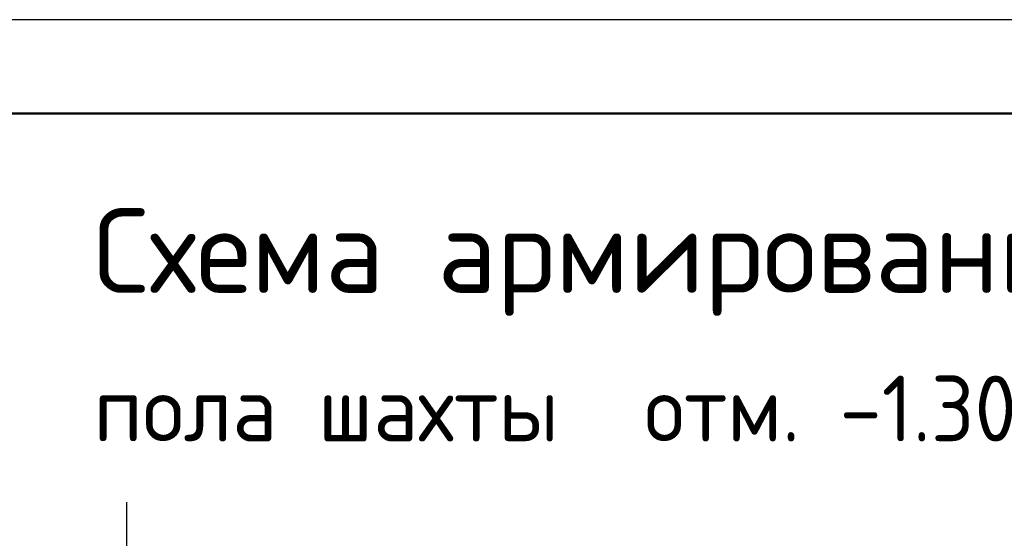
# Model space of a CAD drawing. Header units: millimetres. Extents: x 0 to 21005, y 0 to 14855.
# Tile 23 of 50: x 2595 to 5213, y 13470 to 14850. Entities that reach past the tile are written whole.
import ezdxf

# ---------------------------------------------------------------- set-up
doc = ezdxf.new("R2010")
doc.units = ezdxf.units.MM
doc.linetypes.add('______5', pattern=[550, 400, -50, 50, -50])
doc.layers.add('Standard', color=7, linetype='Continuous', lineweight=25)
doc.layers.add('Заголовок чертежа', color=7, linetype='Continuous', lineweight=25)
doc.layers.add('Оси', color=7, linetype='______5', true_color=0x656565)
doc.styles.add('ISOCPEUR', font='txt')

msp = doc.modelspace()

# ---------------------------------------------------------------- linework, layer by layer
at = {"layer": 'Standard', "color": 7, "linetype": 'Continuous', "lineweight": 25, "transparency": 33554687}
msp.add_lwpolyline([(0, 0), (21000, 0), (21000, 14850), (0, 14850), (0, 0)], close=True, dxfattribs=at)
at = {"layer": 'Standard', "color": 7, "linetype": 'Continuous', "lineweight": 50, "transparency": 33554687}
msp.add_lwpolyline([(1000, 14600), (20750, 14600), (20750, 250), (1000, 250), (1000, 14600)], close=True, dxfattribs=at)
at = {"layer": 'Оси', "color": 8, "linetype": '______5', "lineweight": -3, "transparency": 33554687}
msp.add_line((2879.6, 13566), (2879.6, 11392), dxfattribs=at)

# ---------------------------------------------------------------- texts
at = {"layer": 'Заголовок чертежа', "color": 7, "linetype": 'Continuous', "lineweight": 50, "transparency": 33554687, "attachment_point": 7, "style": 'ISOCPEUR'}
for s, insert, char_height, width in [('\\W0.99;Схема армирования плиты', (2791.3, 14062), 225, 3866.395), ('\\W0.94;отм. -1.300', (4256.3, 13727.9), 175, 1289.476), ('\\W0.97;пола шахты', (2791.3, 13727.9), 175, 1414.599), ('\\W0.75; ', (4121.3, 13727.9), 225, 219.445)]:
    msp.add_mtext(s, dxfattribs=dict(at, insert=insert, char_height=char_height, width=width))

doc.saveas('drawing.dxf')
